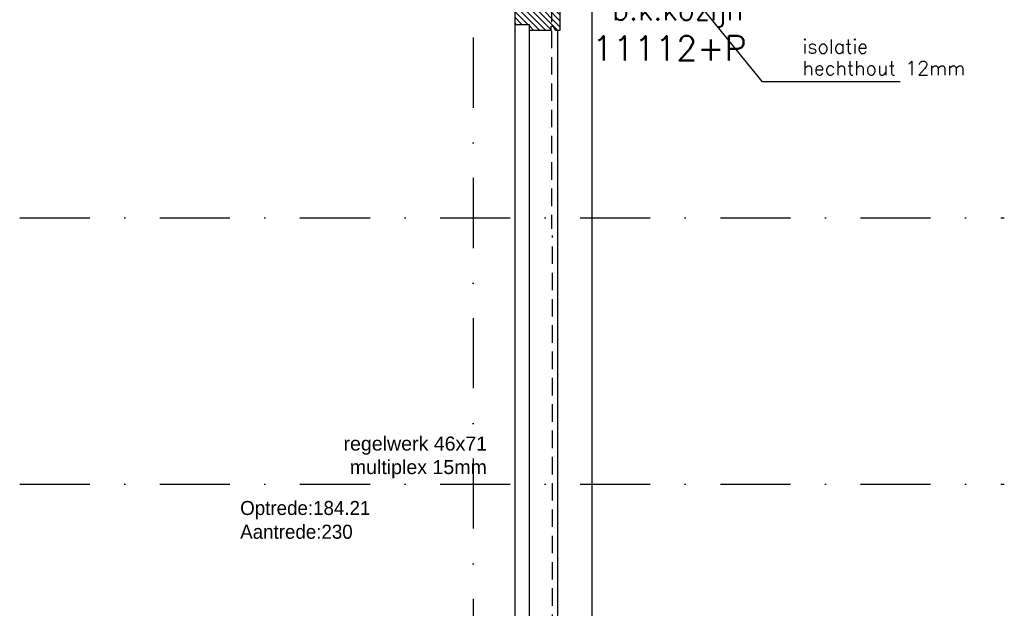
# Model space of a CAD drawing. Extents: x 0 to 317513, y 0 to 193913.
# Tile 54 of 105: x 242395 to 245908, y 101403 to 103502. Entities that reach past the tile are written whole.
import ezdxf

# ---------------------------------------------------------------- set-up
doc = ezdxf.new("R2010")
doc.units = 0
doc.header["$LTSCALE"] = 20
doc.header["$MEASUREMENT"] = 0
for name, pattern in [('DASHDOT', [25, 12.5, -6.25, 0, -6.25]), ('DD1', [2.66667, 1.66667, -0.5, 0, -0.5]), ('HIDDEN2', [4.6875, 3.125, -1.5625])]:
    doc.linetypes.add(name, pattern=pattern)
doc.layers.get('0').update_dxf_attribs({"linetype": 'CONTINUOUS'})
for name, color, linetype in [('A--01A1_ACEER', 1, 'CONTINUOUS'), ('A--A35--_F--3-', 9, 'CONTINUOUS'), ('A--L28DC1_KONSTRUKTIES', 1, 'HIDDEN2'), ('A--L31--_F123--A1-BINNENKOZ', 1, 'CONTINUOUS'), ('A--L31D1_BUITENKOZIJN', 1, 'CONTINUOUS'), ('A--M01A1_MAATVOERING', 1, 'CONTINUOUS'), ('A--M01B1_HOOGTE_MAATV', 1, 'CONTINUOUS'), ('A--T$1A-_F123_20', 1, 'CONTINUOUS'), ('A--T01A-25_TEKST', 2, 'CONTINUOUS'), ('A--T01A-35_TEKSTPRES', 3, 'CONTINUOUS'), ('A--T01B2_HOOGTE_MAATV', 2, 'CONTINUOUS'), ('A--T01B3_HOOGTE_MAATV', 3, 'CONTINUOUS'), ('STRAMIEN', 8, 'DD1')]:
    doc.layers.add(name, color=color, linetype=linetype)
doc.styles.add('EB2', font='ARIAL.TTF')
doc.styles.add('HIEMSTRA', font='romans.shx')
doc.styles.add('HOOGTEXT', font='ROMANS.shx', dxfattribs={"height": 2.5})
doc.styles.add('style1', font='tsacor__.ttf', dxfattribs={"height": 10})

# ---------------------------------------------------------------- blocks, each defined once
blk = doc.blocks.new('HOOGTEP')
at = {"layer": 'A--M01A1_MAATVOERING'}
for p, q in [((0, 0), (0.624, 2.33)), ((0.624, 2.33), (8.794, 2.33)), ((-2.415, 0.647), (0, 0))]:
    blk.add_line(p, q, dxfattribs=at)
at = {"layer": 'A--M01B1_HOOGTE_MAATV'}
blk.add_line((-1.379, 0), (0.911, 0), dxfattribs=at)
at = {"layer": 'A--T01B2_HOOGTE_MAATV', "style": 'HOOGTEXT', "flags": 4}
blk.add_attdef('TEKST', (1.84, -0.671), '', height=1.5, dxfattribs=at)
at = {"layer": 'A--T01B3_HOOGTE_MAATV', "style": 'HOOGTEXT', "flags": 4}
blk.add_attdef('HOOGTE', (1.673, 3.819), '', height=1.75, dxfattribs=at)

msp = doc.modelspace()

# ---------------------------------------------------------------- hatches: boundary and pattern name
at = {"layer": 'A--A35--_F--3-'}
h = msp.add_hatch(dxfattribs=at)
h.set_pattern_fill('ALFALINE', color=256, scale=15, style=0, pattern_type=2)
h.set_pattern_definition([(135, (243740.241, 103188.884), (10.6066, 10.6066), [])])
h.paths.add_polyline_path([(244289.6, 103462.9), (244213.6, 103462.9), (244213.6, 103483.9), (244162.6, 103483.9), (244162.6, 103547.9), (244172.6, 103547.9), (244172.6, 103557.9), (244258.6, 103557.9), (244258.6, 103543.9), (244322.6, 103532.4), (244322.6, 103462.9), (244307.6, 103462.9), (244299.6, 103476.9), (244289.6, 103476.9)])

# ---------------------------------------------------------------- linework, layer by layer
at = {"layer": 'A--01A1_ACEER'}
msp.add_line((244162.6, 97043.7), (244162.6, 103547.9), dxfattribs=at)
at = {"layer": 'A--L28DC1_KONSTRUKTIES'}
for p, q in [((244292.6, 105805.9), (244292.6, 102755.9)), ((244296.6, 99255.9), (244296.6, 102732.3))]:
    msp.add_line(p, q, dxfattribs=at)
at = {"layer": 'A--L31--_F123--A1-BINNENKOZ'}
msp.add_line((244313.4, 103462.9), (244313.4, 91877.7), dxfattribs=at)
at = {"layer": 'A--L31D1_BUITENKOZIJN'}
msp.add_line((244213.6, 101112.2), (244213.6, 103462.9), dxfattribs=at)
at = {"layer": 'A--L31D1_BUITENKOZIJN', "color": 2}
msp.add_lwpolyline([(244289.6, 103462.9), (244213.6, 103462.9), (244213.6, 103483.9), (244162.6, 103483.9), (244162.6, 103547.9), (244172.6, 103547.9), (244172.6, 103557.9), (244258.6, 103557.9), (244258.6, 103543.9), (244322.6, 103532.4), (244322.6, 103462.9), (244307.6, 103462.9), (244299.6, 103476.9), (244289.6, 103476.9)], close=True, dxfattribs=at)
at = {"layer": 'A--T01A-25_TEKST'}
for p, q in [((245045.7, 103279.6), (244764.4, 103625.9)), ((245537.1, 103279.6), (245045.7, 103279.6))]:
    msp.add_line(p, q, dxfattribs=at)
at = {"layer": 'STRAMIEN', "linetype": 'Continuous'}
msp.add_line((244437.5, 89445.5), (244437.5, 110048.6), dxfattribs=at)
at = {"layer": 'STRAMIEN', "linetype": 'DASHDOT'}
for p, q in [((244012.6, 109939.1), (244012.6, 90566.6)), ((242394.7, 102795.9), (245908.4, 102795.9)), ((242394.7, 101845.9), (245908.4, 101845.9))]:
    msp.add_line(p, q, dxfattribs=at)

# ---------------------------------------------------------------- block references
ref = msp.add_blockref('HOOGTEP', (244437.5, 103533.5), dxfattribs=dict(xscale=50, yscale=50, zscale=50))
ref.add_attrib('TEKST', 'b.k.kozijn', (244508, 103500), dxfattribs={"layer": 'A--T01B2_HOOGTE_MAATV', "height": 75, "style": 'HOOGTEXT', "flags": 4})
ref.add_attrib('HOOGTE', '11112+P', (244437.5, 103356.5), dxfattribs={"layer": 'A--T01B3_HOOGTE_MAATV', "height": 87.5, "style": 'HOOGTEXT', "flags": 4})

# ---------------------------------------------------------------- texts
at = {"layer": 'A--T$1A-_F123_20', "style": 'EB2'}
for s, p in [('regelwerk 46x71', (243550.3, 101965.7)), ('multiplex 15mm', (243572.8, 101881.9))]:
    msp.add_text(s, height=50, dxfattribs=at).set_placement(p)
at = {"layer": 'A--T01A-25_TEKST', "style": 'HIEMSTRA'}
for s, p in [('isolatie', (245188.2, 103381)), ('hechthout 12mm', (245188.2, 103303.7))]:
    msp.add_text(s, height=50, dxfattribs=at).set_placement(p)
at = {"layer": 'A--T01A-35_TEKSTPRES', "style": 'style1'}
for s, p in [('Optrede:184.21', (243181.6, 101736)), ('Aantrede:230', (243181.6, 101651.3))]:
    msp.add_text(s, height=50, dxfattribs=at).set_placement(p)

doc.saveas('drawing.dxf')
